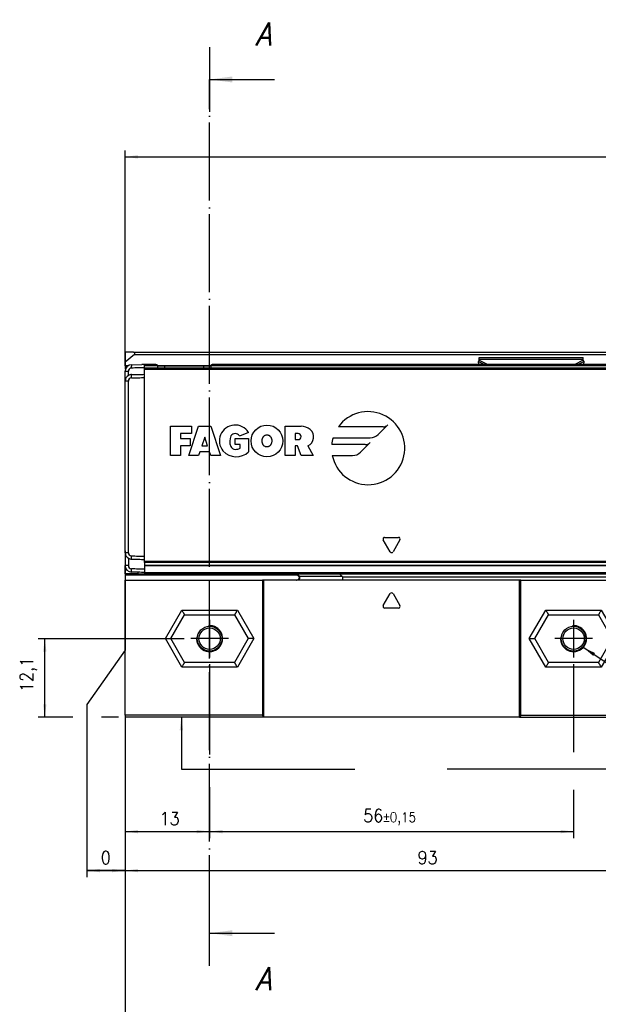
# Model space of a CAD drawing. Header units: millimetres. Extents: x -746 to 556, y -92 to 517.
# Tile 3 of 37: x -479 to -390, y 21 to 173. Entities that reach past the tile are written whole.
import ezdxf

# ---------------------------------------------------------------- set-up
doc = ezdxf.new("R2010")
doc.units = ezdxf.units.MM
doc.linetypes.add('DOT_CENTER', pattern=[14, 12, -1, 0, -1])
doc.layers.add('1', color=7, linetype='Continuous')
doc.styles.add('CONVERTER_11', font='txt.shx', dxfattribs={"width": 0.9, "oblique": 15})
doc.styles.add('CONVERTER_12', font='txt.shx', dxfattribs={"width": 0.9})
doc.dimstyles.new('ME10_DIM_25', dxfattribs={"dimtxt": 2, "dimasz": 2, "dimexe": 1, "dimexo": 1, "dimgap": 1, "dimtad": 1, "dimdsep": 46, "dimtxsty": 'CONVERTER_12', "dimsah": 1, "dimcen": 0.09, "dimclrd": 2, "dimclre": 2, "dimclrt": 2, "dimadec": 0, "dimazin": 0, "dimtfac": 1, "dimtdec": 4, "dimtix": 1, "dimtmove": 0, "dimatfit": 3, "dimfxl": 1, "dimtolj": 1, "dimtzin": 0, "dimarcsym": 0})
doc.dimstyles.new('ME10_DIM_26', dxfattribs={"dimtxt": 2, "dimasz": 2, "dimexe": 1, "dimexo": 1, "dimgap": 1, "dimtad": 1, "dimdsep": 46, "dimtxsty": 'CONVERTER_12', "dimsah": 1, "dimcen": 0.09, "dimclrd": 2, "dimclre": 2, "dimclrt": 2, "dimadec": 0, "dimazin": 0, "dimtol": 1, "dimtp": 0.15, "dimtm": 0.15, "dimtfac": 0.75, "dimtdec": 0, "dimtix": 1, "dimtmove": 0, "dimatfit": 3, "dimfxl": 1, "dimtolj": 1, "dimtzin": 0, "dimarcsym": 0})
doc.dimstyles.new('ME10_DIM_27', dxfattribs={"dimtxt": 2, "dimasz": 2, "dimexe": 1, "dimexo": 1, "dimgap": 1, "dimtad": 1, "dimdsep": 46, "dimtxsty": 'CONVERTER_12', "dimsah": 1, "dimcen": 0.09, "dimclrd": 2, "dimclre": 2, "dimclrt": 2, "dimadec": 0, "dimazin": 0, "dimtfac": 1, "dimtdec": 4, "dimtix": 1, "dimtmove": 0, "dimatfit": 3, "dimfxl": 1, "dimtolj": 1, "dimtzin": 0, "dimarcsym": 0})
doc.dimstyles.new('ME10_DIM_28', dxfattribs={"dimtxt": 2, "dimasz": 2, "dimexe": 1, "dimexo": 1, "dimgap": 1, "dimtad": 1, "dimdsep": 46, "dimtxsty": 'CONVERTER_12', "dimsah": 1, "dimcen": 0.09, "dimclrd": 2, "dimclre": 2, "dimclrt": 2, "dimadec": 0, "dimazin": 0, "dimtfac": 1, "dimtdec": 4, "dimtix": 1, "dimtmove": 0, "dimatfit": 3, "dimfxl": 1, "dimtolj": 1, "dimtzin": 0, "dimarcsym": 0})
doc.dimstyles.new('ME10_DIM_29', dxfattribs={"dimtxt": 2, "dimasz": 2, "dimexe": 1, "dimexo": 1, "dimgap": 1, "dimtad": 1, "dimdsep": 46, "dimtxsty": 'CONVERTER_12', "dimsah": 1, "dimcen": 0.09, "dimclrd": 2, "dimclre": 2, "dimclrt": 2, "dimadec": 0, "dimazin": 0, "dimtol": 1, "dimtp": 0.4, "dimtm": 0.4, "dimtfac": 0.75, "dimtdec": 0, "dimtix": 1, "dimtmove": 0, "dimatfit": 3, "dimfxl": 1, "dimtolj": 1, "dimtzin": 0, "dimarcsym": 0})
doc.dimstyles.new('ME10_DIM_30', dxfattribs={"dimtxt": 2, "dimasz": 2, "dimexe": 1, "dimexo": 1, "dimgap": 1, "dimtad": 1, "dimdsep": 46, "dimtxsty": 'CONVERTER_12', "dimsah": 1, "dimcen": 0.09, "dimclrd": 2, "dimclre": 2, "dimclrt": 2, "dimadec": 0, "dimazin": 0, "dimtfac": 1, "dimtdec": 4, "dimtix": 1, "dimtmove": 0, "dimatfit": 3, "dimfxl": 1, "dimtolj": 1, "dimtzin": 0, "dimarcsym": 0})
doc.dimstyles.new('ME10_DIM_53', dxfattribs={"dimtxt": 2, "dimasz": 2, "dimexe": 1, "dimexo": 1, "dimgap": 1, "dimtad": 1, "dimdsep": 46, "dimtxsty": 'CONVERTER_12', "dimsah": 1, "dimcen": 0.09, "dimclrd": 2, "dimclre": 2, "dimclrt": 2, "dimadec": 0, "dimazin": 0, "dimtfac": 1, "dimtdec": 4, "dimtix": 1, "dimtmove": 0, "dimatfit": 3, "dimfxl": 1, "dimtolj": 1, "dimtzin": 0, "dimarcsym": 0})
doc.dimstyles.new('ME10_DIM_54', dxfattribs={"dimtxt": 2, "dimasz": 2, "dimexe": 1, "dimexo": 1, "dimgap": 1, "dimtad": 1, "dimdsep": 46, "dimtxsty": 'CONVERTER_12', "dimsah": 1, "dimcen": 0.09, "dimclrd": 2, "dimclre": 2, "dimclrt": 2, "dimadec": 0, "dimazin": 0, "dimtfac": 1, "dimtdec": 4, "dimtix": 1, "dimtmove": 0, "dimatfit": 3, "dimfxl": 1, "dimtolj": 1, "dimtzin": 0, "dimarcsym": 0})
doc.dimstyles.get("Standard").update_dxf_attribs({"dimtxt": 0.18, "dimasz": 0.18, "dimexe": 0.18, "dimexo": 0.0625, "dimgap": 0.09, "dimtad": 0, "dimtih": 1, "dimtoh": 1, "dimdec": 4, "dimzin": 0, "dimdsep": 46, "dimtxsty": 'Standard', "dimcen": 0.09, "dimadec": 0, "dimazin": 0, "dimtfac": 1, "dimtdec": 4, "dimtofl": 0, "dimtmove": 0, "dimatfit": 3, "dimfxl": 1, "dimtolj": 1, "dimtzin": 0, "dimarcsym": 0})

# ---------------------------------------------------------------- blocks, each defined once
blk = doc.blocks.new('CABEZA_ROSCADA_REGLA_SV2-T__21', base_point=(-462.95, 65.65))
at = {"color": 7, "linetype": 'Continuous'}
for p, q in [((-462.95, 86.75), (-441.82, 86.75)), ((-462.95, 85.95), (-462.95, 86.75)), ((-441.65, 86.75), (-441.82, 86.75)), ((-441.82, 86.75), (-441.82, 65.95)), ((-441.65, 86.75), (-441.65, 65.65)), ((-436.58, 86.75), (-441.65, 86.75)), ((-436.65, 87.75), (-436.16, 87.26)), ((-436.17, 86.75), (-436.58, 86.75)), ((-429.55, 86.75), (-436.17, 86.75)), ((-429.55, 87.34), (-429.96, 87.75)), ((-402.25, 86.75), (-429.55, 86.75)), ((-402.08, 86.75), (-402.25, 86.75)), ((-402.25, 65.65), (-402.25, 86.75)), ((-402.08, 86.75), (-387.76, 86.75)), ((-402.08, 65.95), (-402.08, 86.75)), ((-387.35, 87.75), (-387.76, 87.34)), ((-387.76, 86.75), (-381.16, 86.75)), ((-381.17, 87.26), (-380.68, 87.75)), ((-381.16, 86.75), (-380.74, 86.75)), ((-380.74, 86.75), (-369.95, 86.75)), ((-369.95, 86.75), (-369.95, 65.95)), ((-462.95, 85.75), (-462.95, 85.95)), ((-462.95, 65.95), (-462.95, 85.75)), ((-455.9, 77.75), (-453.79, 81.4)), ((-453.79, 81.4), (-446.11, 81.4)), ((-446.11, 81.4), (-444, 77.75)), ((-399.9, 77.75), (-397.79, 81.4)), ((-397.79, 81.4), (-390.11, 81.4)), ((-390.11, 81.4), (-388.25, 78.18)), ((-453.79, 74.1), (-455.9, 77.75)), ((-444, 77.75), (-446.11, 74.1)), ((-397.79, 74.1), (-399.9, 77.75)), ((-388.25, 77.33), (-390.11, 74.1)), ((-388.25, 77.33), (-388.25, 78.18)), ((-446.11, 74.1), (-453.79, 74.1)), ((-390.11, 74.1), (-397.79, 74.1)), ((-441.82, 65.95), (-462.95, 65.95)), ((-462.95, 65.95), (-462.95, 65.65)), ((-441.65, 65.65), (-462.95, 65.65)), ((-441.65, 65.65), (-441.82, 65.95)), ((-402.25, 65.65), (-441.65, 65.65)), ((-402.08, 65.95), (-402.25, 65.65)), ((-402.25, 65.65), (-369.95, 65.65)), ((-402.08, 65.95), (-369.95, 65.95)), ((-369.95, 65.65), (-369.95, 65.95))]:
    blk.add_line(p, q, dxfattribs=at)
at = {"color": 3, "linetype": 'Continuous'}
for p, q in [((-436.49, 87.75), (-436.08, 87.34)), ((-429.55, 87.34), (-436.08, 87.34)), ((-429.5, 87.25), (-387.81, 87.25)), ((-387.76, 87.34), (-381.25, 87.34)), ((-381.25, 87.34), (-380.84, 87.75)), ((-423.23, 82.84), (-422.17, 84.69)), ((-421.73, 84.69), (-420.67, 82.84)), ((-456.76, 77.75), (-454.22, 82.15)), ((-454.22, 82.15), (-445.68, 82.15)), ((-445.68, 82.15), (-443.14, 77.75)), ((-420.88, 82.46), (-423.02, 82.46)), ((-400.76, 77.75), (-398.22, 82.15)), ((-398.22, 82.15), (-389.68, 82.15)), ((-389.68, 82.15), (-387.5, 78.38)), ((-454.22, 73.35), (-456.76, 77.75)), ((-443.14, 77.75), (-445.68, 73.35)), ((-398.22, 73.35), (-400.76, 77.75)), ((-387.5, 77.12), (-387.5, 78.38)), ((-387.5, 77.12), (-389.68, 73.35)), ((-445.68, 73.35), (-454.22, 73.35)), ((-389.68, 73.35), (-398.22, 73.35))]:
    blk.add_line(p, q, dxfattribs=at)
at = {"color": 7, "linetype": 'Continuous'}
for centre, radius in [((-449.95, 77.75), 1.9), ((-449.95, 77.75), 1.65), ((-393.95, 77.75), 1.9), ((-393.95, 77.75), 1.65)]:
    blk.add_circle(centre, radius, dxfattribs=at)
for centre, radius, start, end in [((-429.63, 87.24), 0.131, 3.7675, 48.9854), ((-387.68, 87.24), 0.13, 131.0124, 176.2306)]:
    blk.add_arc(centre, radius, start, end, dxfattribs=at)
at = {"color": 3, "linetype": 'Continuous'}
for centre, start, end in [((-421.95, 84.56), 30, 150), ((-423.02, 82.71), 150, 270), ((-420.88, 82.71), 270, 30)]:
    blk.add_arc(centre, 0.25, start, end, dxfattribs=at)
at = {"color": 7, "linetype": 'Continuous'}
for points, knots in [([(-436.58, 86.75), (-436.56, 86.76), (-436.49, 86.77), (-436.38, 86.82), (-436.26, 86.91), (-436.18, 87.04), (-436.14, 87.15), (-436.14, 87.23), (-436.15, 87.25), (-436.16, 87.26)], [0, 0, 0, 0, 0.0741165, 0.2021672, 0.3703056, 0.5215738, 0.6576733, 0.7087043, 0.7462659, 0.7462659, 0.7462659, 0.7462659]), ([(-429.5, 87.25), (-429.5, 87.19), (-429.5, 87.07), (-429.52, 86.92), (-429.52, 86.81), (-429.54, 86.77), (-429.55, 86.75)], [0, 0, 0, 0, 0.1945783, 0.3538246, 0.4620183, 0.5052321, 0.5052321, 0.5052321, 0.5052321]), ([(-387.76, 86.75), (-387.77, 86.77), (-387.79, 86.81), (-387.79, 86.92), (-387.81, 87.07), (-387.81, 87.19), (-387.81, 87.25)], [0, 0, 0, 0, 0.0431727, 0.1513554, 0.3105983, 0.5051762, 0.5051762, 0.5051762, 0.5051762]), ([(-381.17, 87.26), (-381.18, 87.24), (-381.2, 87.19), (-381.17, 87.1), (-381.12, 87), (-381.05, 86.9), (-380.94, 86.82), (-380.83, 86.77), (-380.76, 86.76), (-380.74, 86.75)], [0, 0, 0, 0, 0.0617855, 0.1752028, 0.2702151, 0.3767851, 0.5462663, 0.6736439, 0.7455091, 0.7455091, 0.7455091, 0.7455091]), ([(-454.22, 82.15), (-454.2, 82.11), (-454.14, 82.02), (-454.06, 81.88), (-453.99, 81.74), (-453.92, 81.62), (-453.85, 81.51), (-453.81, 81.44), (-453.79, 81.4)], [0, 0, 0, 0, 0.1387235, 0.3314136, 0.4767643, 0.6123724, 0.7391989, 0.8660254, 0.8660254, 0.8660254, 0.8660254]), ([(-445.68, 82.15), (-445.71, 82.1), (-445.76, 82.01), (-445.84, 81.86), (-445.92, 81.74), (-445.99, 81.62), (-446.05, 81.51), (-446.09, 81.44), (-446.11, 81.4)], [0, 0, 0, 0, 0.1685037, 0.3314136, 0.5008844, 0.6123724, 0.7391989, 0.8660254, 0.8660254, 0.8660254, 0.8660254]), ([(-398.22, 82.15), (-398.19, 82.1), (-398.14, 82.01), (-398.05, 81.86), (-397.98, 81.73), (-397.91, 81.62), (-397.85, 81.51), (-397.81, 81.44), (-397.79, 81.4)], [0, 0, 0, 0, 0.1679199, 0.3314136, 0.5077583, 0.6123724, 0.7391989, 0.8660254, 0.8660254, 0.8660254, 0.8660254]), ([(-389.68, 82.15), (-389.71, 82.1), (-389.77, 82), (-389.85, 81.85), (-389.92, 81.73), (-389.99, 81.62), (-390.05, 81.51), (-390.09, 81.44), (-390.11, 81.4)], [0, 0, 0, 0, 0.1945586, 0.3314136, 0.5096969, 0.6123724, 0.7391989, 0.8660254, 0.8660254, 0.8660254, 0.8660254]), ([(-456.76, 77.75), (-456.71, 77.75), (-456.6, 77.75), (-456.44, 77.75), (-456.3, 77.75), (-456.16, 77.75), (-456.02, 77.75), (-455.94, 77.75), (-455.9, 77.75)], [0, 0, 0, 0, 0.1688099, 0.3314136, 0.4564809, 0.6123724, 0.7391989, 0.8660254, 0.8660254, 0.8660254, 0.8660254]), ([(-443.14, 77.75), (-443.2, 77.75), (-443.31, 77.75), (-443.47, 77.75), (-443.6, 77.75), (-443.74, 77.75), (-443.88, 77.75), (-443.96, 77.75), (-444, 77.75)], [0, 0, 0, 0, 0.1989204, 0.3314136, 0.4561855, 0.6123724, 0.7391989, 0.8660254, 0.8660254, 0.8660254, 0.8660254]), ([(-400.76, 77.75), (-400.7, 77.75), (-400.59, 77.75), (-400.43, 77.75), (-400.3, 77.75), (-400.16, 77.75), (-400.02, 77.75), (-399.94, 77.75), (-399.9, 77.75)], [0, 0, 0, 0, 0.1976792, 0.3314136, 0.4553941, 0.6123724, 0.7391989, 0.8660254, 0.8660254, 0.8660254, 0.8660254]), ([(-387.5, 78.38), (-387.55, 78.37), (-387.64, 78.34), (-387.78, 78.3), (-387.91, 78.27), (-388.03, 78.24), (-388.14, 78.21), (-388.21, 78.19), (-388.25, 78.18)], [0, 0, 0, 0, 0.1519158, 0.2971373, 0.4317703, 0.5490381, 0.6627476, 0.7764571, 0.7764571, 0.7764571, 0.7764571]), ([(-387.5, 77.12), (-387.54, 77.14), (-387.64, 77.16), (-387.77, 77.2), (-387.9, 77.23), (-388.02, 77.26), (-388.14, 77.3), (-388.21, 77.32), (-388.25, 77.33)], [0, 0, 0, 0, 0.1250609, 0.2971373, 0.4095104, 0.5490381, 0.6627476, 0.7764571, 0.7764571, 0.7764571, 0.7764571]), ([(-454.22, 73.35), (-454.2, 73.39), (-454.14, 73.49), (-454.06, 73.64), (-453.98, 73.77), (-453.91, 73.89), (-453.85, 73.99), (-453.81, 74.07), (-453.79, 74.1)], [0, 0, 0, 0, 0.1419187, 0.3314136, 0.518438, 0.6123724, 0.7391989, 0.8660254, 0.8660254, 0.8660254, 0.8660254]), ([(-445.68, 73.35), (-445.7, 73.39), (-445.76, 73.49), (-445.84, 73.63), (-445.91, 73.76), (-445.98, 73.88), (-446.05, 73.99), (-446.09, 74.07), (-446.11, 74.1)], [0, 0, 0, 0, 0.1417123, 0.3314136, 0.4783543, 0.6123724, 0.7391989, 0.8660254, 0.8660254, 0.8660254, 0.8660254]), ([(-398.22, 73.35), (-398.19, 73.41), (-398.13, 73.51), (-398.05, 73.65), (-397.98, 73.77), (-397.91, 73.89), (-397.85, 73.99), (-397.81, 74.07), (-397.79, 74.1)], [0, 0, 0, 0, 0.2015267, 0.3314136, 0.5096719, 0.6123724, 0.7391989, 0.8660254, 0.8660254, 0.8660254, 0.8660254]), ([(-389.68, 73.35), (-389.71, 73.4), (-389.76, 73.5), (-389.84, 73.63), (-389.91, 73.76), (-389.98, 73.87), (-390.05, 73.99), (-390.09, 74.07), (-390.11, 74.1)], [0, 0, 0, 0, 0.1713683, 0.3314136, 0.4554033, 0.6123724, 0.7391989, 0.8660254, 0.8660254, 0.8660254, 0.8660254])]:
    blk.add_open_spline(points, degree=3, knots=knots, dxfattribs=at)
at = {"color": 3, "linetype": 'Continuous'}
for points, knots in [([(-436.17, 86.75), (-436.15, 86.77), (-436.11, 86.82), (-436.1, 86.95), (-436.08, 87.13), (-436.08, 87.27), (-436.08, 87.34)], [0, 0, 0, 0, 0.0612673, 0.1973464, 0.391351, 0.6083017, 0.6083017, 0.6083017, 0.6083017]), ([(-436.08, 87.34), (-436.09, 87.33), (-436.11, 87.31), (-436.13, 87.29), (-436.15, 87.27), (-436.16, 87.26), (-436.16, 87.26)], [0, 0, 0, 0, 0.044392, 0.080644, 0.1079609, 0.1118633, 0.1118633, 0.1118633, 0.1118633]), ([(-381.25, 87.34), (-381.25, 87.27), (-381.25, 87.13), (-381.23, 86.95), (-381.22, 86.82), (-381.17, 86.77), (-381.16, 86.75)], [0, 0, 0, 0, 0.2168263, 0.4106589, 0.5465665, 0.6076479, 0.6076479, 0.6076479, 0.6076479]), ([(-381.17, 87.26), (-381.17, 87.27), (-381.17, 87.27), (-381.19, 87.29), (-381.21, 87.31), (-381.24, 87.33), (-381.25, 87.34)], [0, 0, 0, 0, 0.0104252, 0.0208504, 0.0727862, 0.1120602, 0.1120602, 0.1120602, 0.1120602])]:
    blk.add_open_spline(points, degree=3, knots=knots, dxfattribs=at)
at = {"layer": '1', "color": 2, "linetype": 'DOT_CENTER'}
for p, q in [((-449.95, 80.65), (-449.95, 74.85)), ((-393.95, 80.65), (-393.95, 74.85)), ((-447.05, 77.75), (-452.85, 77.75)), ((-391.05, 77.75), (-396.85, 77.75))]:
    blk.add_line(p, q, dxfattribs=at)
at = {"layer": '1', "color": 30, "linetype": 'Continuous'}
for centre in [(-449.95, 77.75), (-393.95, 77.75)]:
    blk.add_arc(centre, 2, 175, 95, dxfattribs=at)
blk = doc.blocks.new('SOPORTE_SV2-T__22', base_point=(-462.95, 85.75))
at = {"color": 7, "linetype": 'Continuous'}
for p, q in [((-461.65, 121.85), (-462.95, 121.85)), ((-462.95, 121.85), (-462.95, 120.3)), ((-461.52, 121.49), (-462.95, 120.3)), ((-461.65, 121.85), (-189.25, 121.85)), ((-462.95, 120.3), (-462.95, 119.79)), ((-462.95, 119.79), (-462.95, 119.75)), ((-408.56, 120.42), (-408.45, 120.63)), ((-408.55, 119.95), (-408.56, 120.42)), ((-408.45, 121.02), (-392.45, 121.02)), ((-408.45, 120.8), (-408.45, 121.02)), ((-408.45, 120.63), (-408.45, 120.8)), ((-392.45, 120.8), (-392.45, 121.02)), ((-392.45, 120.63), (-392.45, 120.8)), ((-392.34, 120.42), (-392.45, 120.63)), ((-392.35, 119.95), (-392.34, 120.42)), ((-462.95, 119.75), (-462.95, 119.55)), ((-462.95, 119.75), (-462.51, 119.75)), ((-462.95, 119.55), (-462.95, 119.25)), ((-462.95, 119.25), (-462.89, 119.25)), ((-457.92, 119.75), (-456.89, 119.75)), ((-456.89, 119.75), (-456.85, 119.75)), ((-456.85, 119.75), (-455.53, 119.75)), ((-455.53, 119.75), (-454.37, 119.75)), ((-454.37, 119.75), (-451.95, 119.75)), ((-451.95, 119.75), (-450.85, 119.75)), ((-450.85, 119.75), (-449.78, 119.75)), ((-462.95, 90.99), (-462.95, 92.25)), ((-462.95, 90.99), (-462.95, 88.99)), ((-462.95, 87.75), (-462.95, 88.99)), ((-460.95, 87.75), (-460.95, 87.97)), ((-460.95, 87.75), (-462.95, 87.75)), ((-462.95, 87.75), (-462.95, 87.55)), ((-462.95, 87.55), (-462.95, 86.75)), ((-462.95, 85.95), (-462.95, 86.75)), ((-460.95, 87.75), (-459.95, 87.75)), ((-459.95, 87.75), (-447.95, 87.75)), ((-462.95, 85.75), (-462.95, 85.95))]:
    blk.add_line(p, q, dxfattribs=at)
at = {"color": 3, "linetype": 'Continuous'}
for p, q in [((-461.52, 121.49), (-189.38, 121.49)), ((-462.95, 119.79), (-462.43, 119.79)), ((-457.93, 119.79), (-449.77, 119.79)), ((-408.56, 120.42), (-407.65, 119.95)), ((-408.45, 120.8), (-392.45, 120.8)), ((-408.45, 120.63), (-407.14, 119.95)), ((-392.45, 120.63), (-393.76, 119.95)), ((-392.34, 120.42), (-393.25, 119.95)), ((-462.73, 119.55), (-462.95, 119.55)), ((-458.85, 119.75), (-459.95, 119.75)), ((-457.95, 119.75), (-458.85, 119.75)), ((-457.92, 119.75), (-457.95, 119.75)), ((-448.85, 119.75), (-449.78, 119.75)), ((-448.75, 119.75), (-448.85, 119.75)), ((-402.14, 119.75), (-448.75, 119.75)), ((-436.44, 87.55), (-462.95, 87.55))]:
    blk.add_line(p, q, dxfattribs=at)
at = {"color": 7, "linetype": 'Continuous'}
blk.add_arc((-461.65, 121.65), 0.2, 310, 90, dxfattribs=at)
blk = doc.blocks.new('REGLA_SV2-170-T__23', base_point=(-462.95, 87.75))
at = {"color": 7, "linetype": 'Continuous'}
for p, q in [((-461.97, 119.92), (-460.37, 119.95)), ((-459.95, 119.75), (-459.95, 119.95)), ((-458.95, 119.95), (-459.95, 119.95)), ((-458.21, 119.95), (-458.95, 119.95)), ((-201.41, 119.95), (-449.49, 119.95)), ((-462.95, 118.75), (-462.95, 118.92)), ((-462.95, 117.42), (-462.95, 118.75)), ((-459.95, 119.45), (-459.95, 119.75)), ((-459.95, 119.45), (-190.95, 119.45)), ((-459.95, 119.26), (-459.95, 119.45)), ((-459.95, 118.45), (-459.95, 119.26)), ((-459.95, 117.95), (-459.95, 118.45)), ((-457.92, 119.75), (-456.89, 119.75)), ((-456.89, 119.75), (-456.85, 119.75)), ((-456.85, 119.75), (-455.53, 119.75)), ((-455.53, 119.75), (-454.37, 119.75)), ((-454.37, 119.75), (-451.95, 119.75)), ((-451.95, 119.75), (-450.85, 119.75)), ((-450.85, 119.75), (-449.78, 119.75)), ((-462.95, 92.25), (-462.95, 117.42)), ((-459.95, 90.45), (-459.95, 117.95)), ((-462.95, 90.99), (-462.95, 92.25)), ((-462.95, 90.99), (-462.95, 88.99)), ((-459.95, 89.95), (-459.95, 90.45)), ((-459.95, 89.65), (-459.95, 89.95)), ((-459.95, 89.48), (-459.95, 89.65)), ((-459.95, 89.48), (-459.95, 89.06)), ((-459.95, 89.06), (-459.95, 89.04)), ((-459.95, 89.04), (-190.95, 89.04)), ((-459.95, 89.04), (-459.95, 88.45)), ((-459.95, 88.45), (-459.95, 87.95)), ((-459.95, 87.95), (-459.95, 87.75)), ((-459.95, 87.75), (-447.95, 87.75)), ((-447.95, 87.75), (-202.95, 87.75))]:
    blk.add_line(p, q, dxfattribs=at)
at = {"color": 3, "linetype": 'Continuous'}
for p, q in [((-461.97, 119.92), (-461.97, 119.72)), ((-462.95, 118.92), (-462.45, 118.92)), ((-461.96, 119.42), (-461.97, 119.72)), ((-461.96, 117.92), (-461.97, 118.42)), ((-458.85, 119.75), (-459.95, 119.75)), ((-459.95, 119.26), (-190.95, 119.26)), ((-457.95, 119.75), (-458.85, 119.75)), ((-457.92, 119.75), (-457.95, 119.75)), ((-456.85, 119.46), (-456.85, 119.75)), ((-450.85, 119.46), (-450.85, 119.75)), ((-448.85, 119.75), (-449.78, 119.75)), ((-448.75, 119.75), (-448.85, 119.75)), ((-402.14, 119.75), (-448.75, 119.75)), ((-248.76, 119.75), (-402.14, 119.75)), ((-462.45, 117.42), (-462.95, 117.42)), ((-424.02, 109.17), (-422.52, 110.67)), ((-455.95, 105.95), (-455.95, 110.45)), ((-455.95, 110.45), (-452.76, 110.45)), ((-454.45, 109.33), (-454.45, 108.58)), ((-452.76, 109.33), (-454.45, 109.33)), ((-453.14, 105.95), (-451.64, 110.45)), ((-452.76, 110.45), (-452.76, 109.33)), ((-451.64, 110.45), (-449.76, 110.45)), ((-449.76, 110.45), (-448.26, 105.95)), ((-443.95, 109.51), (-445.35, 108.95)), ((-438.3, 105.95), (-438.3, 110.45)), ((-438.3, 110.45), (-435.86, 110.45)), ((-436.33, 109.33), (-436.8, 109.33)), ((-436.8, 109.33), (-436.8, 108.39)), ((-423.26, 110.37), (-430.12, 110.37)), ((-454.45, 108.58), (-452.95, 108.58)), ((-452.95, 108.58), (-452.95, 107.45)), ((-450.7, 108.76), (-451.14, 107.45)), ((-450.26, 107.45), (-450.7, 108.76)), ((-446, 108.58), (-443.94, 108.58)), ((-446, 107.64), (-446, 108.58)), ((-445.25, 107.64), (-446, 107.64)), ((-445.25, 107.08), (-445.25, 107.64)), ((-443.94, 108.58), (-443.94, 106.51)), ((-436.8, 108.39), (-436.33, 108.39)), ((-425.99, 107.64), (-431.16, 107.64)), ((-430.95, 108.68), (-425.22, 108.68)), ((-426.75, 106.44), (-425.25, 107.94)), ((-454.45, 107.45), (-454.45, 105.95)), ((-452.95, 107.45), (-454.45, 107.45)), ((-451.45, 106.51), (-451.64, 105.95)), ((-449.95, 106.51), (-451.45, 106.51)), ((-451.14, 107.45), (-450.26, 107.45)), ((-449.76, 105.95), (-449.95, 106.51)), ((-436.8, 107.45), (-436.8, 105.95)), ((-436.42, 107.45), (-436.8, 107.45)), ((-435.86, 105.95), (-436.42, 107.45)), ((-434.82, 107.45), (-433.99, 105.95)), ((-454.45, 105.95), (-455.95, 105.95)), ((-451.64, 105.95), (-453.14, 105.95)), ((-448.26, 105.95), (-449.76, 105.95)), ((-436.8, 105.95), (-438.3, 105.95)), ((-433.99, 105.95), (-435.86, 105.95)), ((-431.07, 105.95), (-427.95, 105.95)), ((-422.17, 91.13), (-423.23, 92.98)), ((-423.02, 93.35), (-420.88, 93.35)), ((-420.67, 92.98), (-421.73, 91.13)), ((-462.45, 90.99), (-462.95, 90.99)), ((-461.97, 89.99), (-461.96, 90.49)), ((-190.95, 89.65), (-459.95, 89.65)), ((-190.95, 89.48), (-459.95, 89.48)), ((-462.45, 88.99), (-462.95, 88.99)), ((-461.97, 87.99), (-461.96, 88.49)), ((-459.95, 89.06), (-190.95, 89.06)), ((-459.95, 87.95), (-190.95, 87.95))]:
    blk.add_line(p, q, dxfattribs=at)
blk.add_circle((-441.13, 108.2), 2.44, dxfattribs=at)
at = {"color": 7, "linetype": 'Continuous'}
for centre, radius, start, end in [((-461.95, 118.92), 1, 91, 180), ((-461.95, 117.42), 1, 120.005, 180), ((-461.95, 118.92), 0.5, 91.6289, 179.9962), ((-461.95, 117.42), 1, 91, 120.005), ((-461.95, 117.42), 0.5, 91.6288, 179.9959), ((-461.95, 90.99), 1, 180, 239.995), ((-461.95, 90.99), 0.5, 180.0041, 268.3712), ((-461.95, 90.99), 1, 239.995, 269), ((-461.95, 88.99), 1, 180, 269), ((-461.95, 88.99), 0.5, 180.0039, 268.3708)]:
    blk.add_arc(centre, radius, start, end, dxfattribs=at)
at = {"color": 3, "linetype": 'Continuous'}
for centre, radius, start, end in [((-425.56, 107.08), 5.63, 191.537, 144.197), ((-423.26, 111.41), 1.04, 270, 315), ((-446.01, 108.2), 2.44, 32.579, 219.5977), ((-446.01, 108.58), 0.752, 29.9189, 150.0811), ((-436.33, 108.86), 0.469, 270, 90), ((-435.86, 108.25), 2.2, 50.7613, 90), ((-435.41, 108.81), 1.48, 293.2767, 50.7613), ((-425.22, 110.37), 1.69, 270, 315), ((-444.88, 108.11), 1.97, 154.6231, 202.6199), ((-425.56, 107.08), 5.63, 163.4412, 174.2608), ((-425.99, 108.68), 1.04, 270, 315), ((-445.85, 108.56), 2.8, 223.129, 312.9833), ((-446, 107.64), 0.75, 202.6199, 270), ((-446, 108.48), 1.59, 270, 298.0725), ((-427.95, 107.64), 1.69, 270, 315), ((-423.02, 93.1), 0.25, 90, 210), ((-420.88, 93.1), 0.25, 330, 90), ((-421.95, 91.25), 0.25, 210, 330)]:
    blk.add_arc(centre, radius, start, end, dxfattribs=at)
at = {"color": 7, "linetype": 'Continuous'}
for points in [[(-459.95, 119.95), (-460.02, 119.95), (-460.16, 119.95), (-460.3, 119.95), (-460.37, 119.95)], [(-457.92, 119.46), (-457.92, 119.51), (-457.92, 119.61), (-457.92, 119.7), (-457.92, 119.75)], [(-449.78, 119.75), (-449.78, 119.7), (-449.78, 119.61), (-449.78, 119.51), (-449.78, 119.46)]]:
    blk.add_open_spline(points, degree=3, dxfattribs=at)
for points, knots in [([(-458.21, 119.95), (-458.18, 119.95), (-458.12, 119.94), (-458.03, 119.91), (-457.95, 119.85), (-457.93, 119.78), (-457.92, 119.75)], [0, 0, 0, 0, 0.090928, 0.1806192, 0.2896018, 0.3846964, 0.3846964, 0.3846964, 0.3846964]), ([(-449.49, 119.95), (-449.52, 119.95), (-449.58, 119.94), (-449.67, 119.91), (-449.75, 119.85), (-449.77, 119.78), (-449.78, 119.75)], [0, 0, 0, 0, 0.090928, 0.1806192, 0.2896018, 0.3846964, 0.3846964, 0.3846964, 0.3846964]), ([(-462.45, 118.28), (-462.45, 118.39), (-462.45, 118.6), (-462.45, 118.81), (-462.45, 118.92)], [0, 0, 0, 0, 0.3170095, 0.6340198, 0.6340198, 0.6340198, 0.6340198]), ([(-461.97, 118.42), (-461.8, 118.42), (-461.46, 118.43), (-460.95, 118.43), (-460.45, 118.44), (-460.12, 118.45), (-459.95, 118.45)], [0, 0, 0, 0, 0.508802, 1.017605, 1.517682, 2.01776, 2.01776, 2.01776, 2.01776]), ([(-459.95, 119.45), (-460.12, 119.45), (-460.45, 119.44), (-460.95, 119.43), (-461.46, 119.43), (-461.8, 119.42), (-461.96, 119.42)], [0, 0, 0, 0, 0.500077, 1.000155, 1.508556, 2.014553, 2.014553, 2.014553, 2.014553]), ([(-462.45, 90.99), (-462.45, 93.19), (-462.45, 97.6), (-462.45, 104.2), (-462.45, 110.81), (-462.45, 115.21), (-462.45, 117.42)], [0, 0, 0, 0, 6.607471, 13.21494, 19.822409, 26.42988, 26.42988, 26.42988, 26.42988]), ([(-461.96, 117.92), (-461.8, 117.92), (-461.46, 117.93), (-460.95, 117.93), (-460.45, 117.94), (-460.12, 117.95), (-459.95, 117.95)], [0, 0, 0, 0, 0.505996, 1.014398, 1.514475, 2.014553, 2.014553, 2.014553, 2.014553]), ([(-462.45, 90.12), (-462.45, 90.1), (-462.45, 90.05), (-462.45, 89.84), (-462.45, 89.49), (-462.45, 89.15), (-462.45, 88.99)], [0, 0, 0, 0, 0.067009, 0.134019, 0.634019, 1.13402, 1.13402, 1.13402, 1.13402]), ([(-461.97, 89.99), (-461.8, 89.98), (-461.46, 89.98), (-460.95, 89.97), (-460.45, 89.96), (-460.12, 89.96), (-459.95, 89.95)], [0, 0, 0, 0, 0.508802, 1.017605, 1.517682, 2.01776, 2.01776, 2.01776, 2.01776]), ([(-461.96, 90.49), (-461.8, 90.48), (-461.46, 90.48), (-460.95, 90.47), (-460.45, 90.46), (-460.12, 90.46), (-459.95, 90.45)], [0, 0, 0, 0, 0.505996, 1.014398, 1.514475, 2.014553, 2.014553, 2.014553, 2.014553]), ([(-459.95, 87.95), (-460.12, 87.96), (-460.45, 87.96), (-460.95, 87.97), (-461.46, 87.98), (-461.8, 87.98), (-461.97, 87.99)], [0, 0, 0, 0, 0.500077, 1.000155, 1.508957, 2.01776, 2.01776, 2.01776, 2.01776]), ([(-459.95, 88.45), (-460.12, 88.46), (-460.45, 88.46), (-460.95, 88.47), (-461.46, 88.48), (-461.8, 88.48), (-461.96, 88.49)], [0, 0, 0, 0, 0.502696, 1.000155, 1.508557, 2.014556, 2.014556, 2.014556, 2.014556])]:
    blk.add_open_spline(points, degree=3, knots=knots, dxfattribs=at)
at = {"color": 3, "linetype": 'Continuous'}
blk.add_open_spline([(-441.13, 109.14), (-441.14, 109.14), (-441.17, 109.14), (-441.23, 109.13), (-441.32, 109.11), (-441.41, 109.07), (-441.5, 109.02), (-441.59, 108.95), (-441.66, 108.87), (-441.73, 108.78), (-441.78, 108.67), (-441.83, 108.55), (-441.85, 108.45), (-441.87, 108.37), (-441.88, 108.29), (-441.88, 108.2), (-441.88, 108.09), (-441.86, 107.95), (-441.81, 107.8), (-441.75, 107.67), (-441.7, 107.58), (-441.64, 107.51), (-441.58, 107.44), (-441.48, 107.37), (-441.37, 107.31), (-441.25, 107.27), (-441.14, 107.26), (-441.02, 107.27), (-440.93, 107.3), (-440.84, 107.33), (-440.77, 107.37), (-440.69, 107.44), (-440.62, 107.51), (-440.56, 107.58), (-440.51, 107.67), (-440.45, 107.8), (-440.4, 107.96), (-440.38, 108.14), (-440.38, 108.31), (-440.41, 108.47), (-440.45, 108.61), (-440.49, 108.7), (-440.54, 108.77), (-440.58, 108.84), (-440.63, 108.9), (-440.71, 108.98), (-440.79, 109.04), (-440.89, 109.09), (-440.98, 109.12), (-441.06, 109.14), (-441.11, 109.14), (-441.12, 109.14), (-441.13, 109.14)], degree=3, knots=[0, 0, 0, 0, 0.034231, 0.07521, 0.197599, 0.299731, 0.376674, 0.513787, 0.626341, 0.704093, 0.85248, 0.982072, 1.087625, 1.161967, 1.228529, 1.321956, 1.437764, 1.572532, 1.744058, 1.8854, 1.994458, 2.066457, 2.157589, 2.281277, 2.429038, 2.526545, 2.658069, 2.759139, 2.887207, 2.947955, 3.029772, 3.131029, 3.251672, 3.321253, 3.429119, 3.570181, 3.742071, 3.922044, 4.100921, 4.277907, 4.407159, 4.514506, 4.597757, 4.653581, 4.738093, 4.849382, 4.980725, 5.061713, 5.162854, 5.281154, 5.298781, 5.316372, 5.316372, 5.316372, 5.316372], dxfattribs=at)
blk = doc.blocks.new('REGLA_SV2-170-T__24', base_point=(-462.95, 65.65))
for name, p in [('SOPORTE_SV2-T__22', (-462.95, 85.75)), ('REGLA_SV2-170-T__23', (-462.95, 87.75)), ('CABEZA_ROSCADA_REGLA_SV2-T__21', (-462.95, 65.65))]:
    blk.add_blockref(name, p)
blk = doc.blocks.new('*D89')
at = {"layer": '1', "color": 2, "linetype": 'Continuous'}
for p, q in [((-449.95, 73.85), (-449.95, 59.92)), ((-462.95, 64.95), (-462.95, 47.05)), ((-449.95, 54.9), (-449.95, 47.05)), ((-462.95, 48.05), (-449.95, 48.05))]:
    blk.add_line(p, q, dxfattribs=at)
at = {"layer": '1', "color": 2}
for points in [[(-460.95, 48.31), (-460.95, 47.78), (-462.95, 48.05)], [(-451.95, 47.78), (-451.95, 48.31), (-449.95, 48.05)]]:
    blk.add_solid(points, dxfattribs=at)
at = {"layer": '1', "color": 2, "insert": (-457.65, 49.05), "char_height": 2, "attachment_point": 7, "rotation": 0.0001, "line_spacing_factor": 0.60024, "style": 'CONVERTER_12'}
blk.add_mtext('13', dxfattribs=at)
blk = doc.blocks.new('*D90')
at = {"layer": '1', "color": 2, "linetype": 'Continuous'}
for p, q in [((-449.95, 73.85), (-449.95, 62.96)), ((-393.95, 73.85), (-393.95, 60.29)), ((-393.95, 54.49), (-393.95, 47.05)), ((-449.95, 51.08), (-449.95, 47.05)), ((-449.95, 48.05), (-393.95, 48.05))]:
    blk.add_line(p, q, dxfattribs=at)
at = {"layer": '1', "color": 2}
for points in [[(-447.95, 48.31), (-447.95, 47.78), (-449.95, 48.05)], [(-395.95, 47.78), (-395.95, 48.31), (-393.95, 48.05)]]:
    blk.add_solid(points, dxfattribs=at)
at = {"layer": '1', "color": 2, "insert": (-426.31, 49.05), "char_height": 2, "attachment_point": 7, "rotation": 0.0001, "line_spacing_factor": 0.60024, "style": 'CONVERTER_12'}
blk.add_mtext('\\C2;56\\C2;\\H1.5;{\\Fgdt;`}0,15', dxfattribs=at)
blk = doc.blocks.new('*D91')
at = {"layer": '1', "color": 2, "linetype": 'Continuous'}
for p, q in [((-462.95, 91.25), (-462.95, 76)), ((-462.95, 76), (-468.83, 67.59)), ((-468.83, 67.59), (-468.83, 41.05)), ((-462.95, 64.95), (-462.95, 41.05)), ((-468.83, 42.05), (-462.95, 42.05)), ((-464.83, 42.05), (-468.83, 42.05)), ((-462.95, 42.05), (-466.95, 42.05))]:
    blk.add_line(p, q, dxfattribs=at)
at = {"layer": '1', "color": 2}
for points in [[(-466.83, 42.31), (-466.83, 41.78), (-468.83, 42.05)], [(-464.95, 41.78), (-464.95, 42.31), (-462.95, 42.05)]]:
    blk.add_solid(points, dxfattribs=at)
at = {"layer": '1', "color": 2, "insert": (-466.71, 43.05), "char_height": 2, "attachment_point": 7, "rotation": 0.0001, "line_spacing_factor": 0.60024, "style": 'CONVERTER_12'}
blk.add_mtext('0', dxfattribs=at)
blk = doc.blocks.new('*D92')
at = {"layer": '1', "color": 2, "linetype": 'Continuous'}
for p, q in [((-462.95, 64.95), (-462.95, 41.05)), ((-369.95, 64.65), (-369.95, 41.05)), ((-462.95, 42.05), (-369.95, 42.05))]:
    blk.add_line(p, q, dxfattribs=at)
at = {"layer": '1', "color": 2}
for points in [[(-460.95, 42.31), (-460.95, 41.78), (-462.95, 42.05)], [(-371.95, 41.78), (-371.95, 42.31), (-369.95, 42.05)]]:
    blk.add_solid(points, dxfattribs=at)
at = {"layer": '1', "color": 2, "insert": (-417.95, 43.05), "char_height": 2, "attachment_point": 7, "rotation": 0.0001, "line_spacing_factor": 0.60024, "style": 'CONVERTER_12'}
blk.add_mtext('93', dxfattribs=at)
blk = doc.blocks.new('*D93')
at = {"layer": '1', "color": 2, "linetype": 'Continuous'}
for p, q in [((-462.95, 119.75), (-462.95, 152.94)), ((-462.95, 151.94), (-187.95, 151.94)), ((-187.95, 119.92), (-187.95, 152.94))]:
    blk.add_line(p, q, dxfattribs=at)
at = {"layer": '1', "color": 2}
for points in [[(-460.95, 152.2), (-460.95, 151.67), (-462.95, 151.94)], [(-189.95, 151.67), (-189.95, 152.2), (-187.95, 151.94)]]:
    blk.add_solid(points, dxfattribs=at)
at = {"layer": '1', "color": 2, "insert": (-333.56, 152.94), "char_height": 2, "attachment_point": 7, "rotation": 0.0001, "line_spacing_factor": 0.60024, "style": 'CONVERTER_12'}
blk.add_mtext('\\C2;(CM+105)\\C2;\\H1.5;{\\Fgdt;`}0,4', dxfattribs=at)
blk = doc.blocks.new('*D94')
at = {"layer": '1', "color": 2, "linetype": 'Continuous'}
for p, q in [((-453.85, 77.75), (-476.31, 77.75)), ((-475.31, 65.65), (-475.31, 77.75)), ((-471, 65.65), (-476.31, 65.65)), ((-463.95, 65.65), (-466.57, 65.65))]:
    blk.add_line(p, q, dxfattribs=at)
at = {"layer": '1', "color": 2}
for points in [[(-475.05, 75.75), (-475.57, 75.75), (-475.31, 77.75)], [(-475.57, 67.65), (-475.05, 67.65), (-475.31, 65.65)]]:
    blk.add_solid(points, dxfattribs=at)
at = {"layer": '1', "color": 2, "insert": (-476.51, 69.55), "char_height": 2, "attachment_point": 7, "rotation": 90, "line_spacing_factor": 0.60024, "style": 'CONVERTER_12'}
blk.add_mtext('12,1', dxfattribs=at)
blk = doc.blocks.new('*D117')
at = {"layer": '1', "color": 2, "linetype": 'Continuous'}
for p, q in [((-462.95, 64.65), (-462.95, -12.99)), ((-427.95, 0.5), (-427.95, -12.99)), ((-462.95, -11.99), (-427.95, -11.99))]:
    blk.add_line(p, q, dxfattribs=at)
at = {"layer": '1', "color": 2}
for points in [[(-460.95, -11.73), (-460.95, -12.26), (-462.95, -11.99)], [(-429.95, -12.26), (-429.95, -11.73), (-427.95, -11.99)]]:
    blk.add_solid(points, dxfattribs=at)
at = {"layer": '1', "color": 2, "insert": (-446.95, -10.99), "char_height": 2, "attachment_point": 7, "rotation": 0.0001, "line_spacing_factor": 0.60024, "style": 'CONVERTER_12'}
blk.add_mtext('35', dxfattribs=at)
blk = doc.blocks.new('*D118')
at = {"layer": '1', "color": 2, "linetype": 'Continuous'}
for p, q in [((-462.95, 64.65), (-462.95, -40.27)), ((-457.95, -31.2), (-457.95, -40.27)), ((-466.95, -39.27), (-462.95, -39.27)), ((-462.95, -39.27), (-457.95, -39.27)), ((-457.95, -39.27), (-453.95, -39.27))]:
    blk.add_line(p, q, dxfattribs=at)
at = {"layer": '1', "color": 2}
for points in [[(-464.95, -39.53), (-464.95, -39), (-462.95, -39.27)], [(-455.95, -39), (-455.95, -39.53), (-457.95, -39.27)]]:
    blk.add_solid(points, dxfattribs=at)
at = {"layer": '1', "color": 2, "insert": (-461.05, -38.27), "char_height": 2, "attachment_point": 7, "rotation": 0.0001, "line_spacing_factor": 0.60024, "style": 'CONVERTER_12'}
blk.add_mtext('5', dxfattribs=at)
blk = doc.blocks.new('A-A__19', base_point=(-450.2, 15.6))
at = {"layer": '1', "color": 2, "linetype": 'DOT_CENTER'}
blk.add_line((-449.95, 32.4), (-449.95, 163.85), dxfattribs=at)
at = {"layer": '1', "color": 7}
for points in [[(-446.45, 164.31), (-446.45, 163.39), (-449.95, 163.85)], [(-446.45, 32.86), (-446.45, 31.94), (-449.95, 32.4)]]:
    blk.add_solid(points, dxfattribs=at)
at = {"layer": '1', "color": 7, "char_height": 3.5, "attachment_point": 5, "line_spacing_factor": 1.20048, "style": 'CONVERTER_11'}
for insert in [(-441.7, 170.85), (-441.7, 25.4)]:
    blk.add_mtext('A', dxfattribs=dict(at, insert=insert))
at = {"layer": '1', "color": 7, "linetype": 'Continuous', "has_arrowhead": 0}
for points in [[(-449.95, 168.85), (-449.95, 163.85)], [(-449.95, 163.85), (-449.95, 158.85)], [(-449.95, 163.85), (-439.95, 163.85)], [(-449.95, 32.4), (-449.95, 37.4)], [(-449.95, 27.4), (-449.95, 32.4)], [(-449.95, 32.4), (-439.95, 32.4)]]:
    blk.add_leader(points, dimstyle='Standard', dxfattribs=at)
blk = doc.blocks.new('Front2', base_point=(-375.45, 93.75))
at = {"layer": '1', "color": 2}
for points in [[(-390.646, 75.536), (-390.936, 75.097), (-392.461, 76.418)], [(-454.029, 63.652), (-454.555, 63.652), (-454.292, 65.652)]]:
    blk.add_solid(points, dxfattribs=at)
blk.add_blockref('REGLA_SV2-170-T__24', (-462.95, 65.652))
at = {"layer": '1'}
blk.add_blockref('A-A__19', (-450.2, 15.6), dxfattribs=at)
dim = blk.add_linear_dim(base=(-462.95, 151.936), p1=(-187.95, 118.917), p2=(-462.95, 118.748), text='(CM+105)', dimstyle='ME10_DIM_29', dxfattribs=at)
dim.commit()
dim.dimension.update_dxf_attribs({"geometry": '*D93', "text_midpoint": (-325.45, 153.936), "text_rotation": 0.00014})
for base, p1, p2, dimstyle, picture, middle, turn in [((-468.829079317, 42.046658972), (-462.949999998, 65.952499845), (-462.949999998, 92.247500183), 'ME10_DIM_27', '*D91', (-466.114293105, 44.046658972), 0.000138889), ((-462.95, 48.047), (-449.95, 74.852), (-462.95, 65.952), 'ME10_DIM_25', '*D89', (-456.45, 50.047), 0.00014), ((-449.95, 48.047), (-393.95, 74.852), (-449.95, 74.852), 'ME10_DIM_26', '*D90', (-421.95, 50.047), 0.00014), ((-462.95, 42.047), (-369.95, 65.652), (-462.95, 65.952), 'ME10_DIM_28', '*D92', (-416.45, 44.047), 0.00014)]:
    dim = blk.add_linear_dim(base=base, p1=p1, p2=p2, dimstyle=dimstyle, dxfattribs=at)
    dim.commit()
    dim.dimension.update_dxf_attribs({"geometry": picture, "text_midpoint": middle, "text_rotation": turn})
dim = blk.add_linear_dim(base=(-475.309, 65.652), p1=(-452.85, 77.752), p2=(-462.95, 65.652), angle=90, dimstyle='ME10_DIM_30', dxfattribs=at)
dim.commit()
dim.dimension.update_dxf_attribs({"geometry": '*D94', "text_midpoint": (-477.409, 71.702), "text_rotation": 90})
at = {"layer": '1', "color": 2, "linetype": 'Continuous', "has_arrowhead": 0}
for points in [[(-392.461, 76.418), (-380.585, 68.584), (-376.485, 68.584)], [(-454.292, 65.652), (-454.292, 57.662), (-427.592, 57.662)], [(-386.654, 65.652), (-386.654, 57.662), (-413.404, 57.662)]]:
    blk.add_leader(points, dimstyle='Standard', dxfattribs=at)
blk = doc.blocks.new('Posiciones_Io', base_point=(-401.03, 4.977))
at = {"layer": '1', "color": 2, "linetype": 'Continuous'}
blk.add_line((-462.95, 65.652), (-462.95, -37.048), dxfattribs=at)
at = {"layer": '1'}
for base, p1, dimstyle, picture, middle in [((-462.95, -39.267), (-457.95, -30.197), 'ME10_DIM_54', '*D118', (-460.45, -37.267)), ((-462.95, -11.992), (-427.95, 1.503), 'ME10_DIM_53', '*D117', (-445.45, -9.992))]:
    dim = blk.add_linear_dim(base=base, p1=p1, p2=(-462.95, 65.652), dimstyle=dimstyle, dxfattribs=at)
    dim.commit()
    dim.dimension.update_dxf_attribs({"geometry": picture, "text_midpoint": middle, "text_rotation": 0.00014})

msp = doc.modelspace()

# ---------------------------------------------------------------- block references
msp.add_blockref('Front2', (-375.45, 93.75))
at = {"layer": '1'}
msp.add_blockref('Posiciones_Io', (-401.03, 4.98), dxfattribs=at)

doc.saveas('drawing.dxf')
